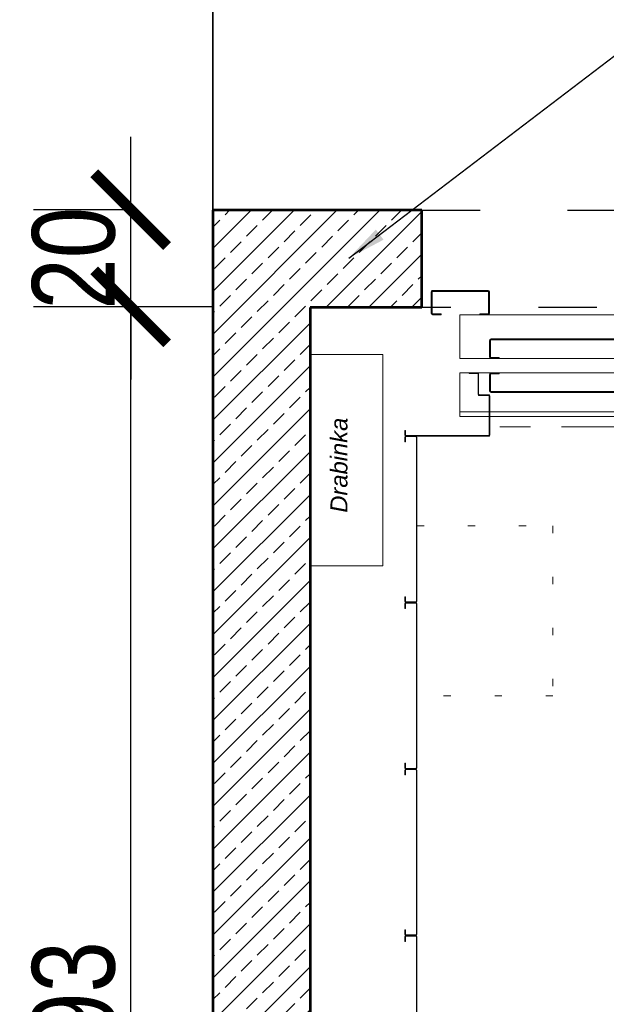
# Model space of a CAD drawing. Header units: inches. Extents: x 201967 to 338763, y -32705 to 30884.
# Tile 86 of 236: x 319687 to 319808, y -677 to -475. Entities that reach past the tile are written whole.
import ezdxf

# ---------------------------------------------------------------- set-up
doc = ezdxf.new("R2010")
doc.units = ezdxf.units.IN
doc.header["$MEASUREMENT"] = 0
for name, pattern in [('ACAD_ISO03W100', [30, 12, -18]), ('ACAD_ISO07W100', [3.5, 0.5, -3]), ('PHANTOM', [63.5, 31.75, -6.35, 6.35, -6.35, 6.35, -6.35])]:
    doc.linetypes.add(name, pattern=pattern)
for name, color, linetype, lineweight in [('01 a1 KONSTRUKCJA żelebet', 200, 'Continuous', 53), ('01 b KONSTRUKCJA belki', 92, 'ACAD_ISO03W100', 30), ('01h3 KONSTRUKCJA pozycje słupy', 252, 'Continuous', 13), ('20 KRESKOWANIE ścian', 63, 'Continuous', 5), ('90 WYMIAR', 155, 'Continuous', 9), ('_proj_MURY konstr', 1, 'Continuous', 20), ('GABARYT05', 7, 'Continuous', 40), ('KRESKOWANIE-URWANIE', 3, 'Continuous', 13), ('Kropkowa', 3, 'ACAD_ISO07W100', 13), ('ROZRYSOWANIE', 2, 'PHANTOM', 13), ('TEXT', 4, 'Continuous', 30), ('wymiar', 1, 'Continuous', 15)]:
    doc.layers.add(name, color=color, linetype=linetype, lineweight=lineweight)
doc.styles.add('100 arial', font='arial.ttf', dxfattribs={"width": 0.8, "height": 17})
doc.styles.add('RomanS', font='romans.shx')
doc.styles.get("Standard").update_dxf_attribs({"font": 'arial.ttf'})
doc.dimstyles.new('100', dxfattribs={"dimscale": 10, "dimtxt": 17, "dimasz": 1.5, "dimexe": 2, "dimexo": 2, "dimgap": 0.3, "dimtad": 1, "dimdec": 1, "dimrnd": 0.5, "dimdsep": 46, "dimtxsty": '100 arial', "dimblk": 'ARCHTICK', "dimcen": 10, "dimclrd": 256, "dimclre": 256, "dimclrt": 256, "dimadec": 0, "dimazin": 0, "dimtfac": 1, "dimtdec": 1, "dimtix": 1, "dimtmove": 1, "dimatfit": 3, "dimfxl": 2, "dimfxlon": 1, "dimtolj": 1, "dimarcsym": 0})
doc.dimstyles.new('DIM100txt12', dxfattribs={"dimtxt": 12, "dimasz": 1.05, "dimexe": 0, "dimexo": 8, "dimgap": 4, "dimtad": 1, "dimdec": 7, "dimrnd": 0.5, "dimdsep": 46, "dimtxsty": 'RomanS', "dimblk1": 'DIM', "dimblk2": 'DIM', "dimsah": 1, "dimcen": 0.09, "dimse1": 1, "dimse2": 1, "dimclrt": 256, "dimadec": 1, "dimazin": 0, "dimtfac": 1, "dimtdec": 7, "dimtix": 1, "dimtofl": 0, "dimtmove": 2, "dimatfit": 3, "dimfxl": 1, "dimtolj": 1, "dimtzin": 0, "dimarcsym": 0})

# ---------------------------------------------------------------- blocks, each defined once
blk = doc.blocks.new('Panel')
at = {"layer": 'KRESKOWANIE-URWANIE', "ltscale": 4}
for p, q in [((-280, 10.1), (-280, -10.1)), ((-278.8, 10.1), (-278.8, -10.1)), ((-268, 12.5), (-277.6, 12.5)), ((-268, 11.3), (-277.6, 11.3)), ((-268, 12.5), (-268, 11.3)), ((60.46, 12.5), (50.86, 12.5)), ((50.86, 11.3), (50.86, 12.5)), ((60.46, 11.3), (50.86, 11.3)), ((61.66, -10.1), (61.66, 10.1)), ((62.86, -10.1), (62.86, 10.1)), ((-277.6, -11.3), (60.46, -11.3)), ((-277.6, -12.5), (60.46, -12.5))]:
    blk.add_line(p, q, dxfattribs=at)
for centre, radius, start, end in [((-277.6, 10.1), 2.4, 90, 180), ((-277.6, 10.1), 1.2, 90, 180), ((60.46, 10.1), 2.4, 0, 90), ((60.46, 10.1), 1.2, 0, 90), ((-277.6, -10.1), 2.4, 180, 270), ((-277.6, -10.1), 1.2, 180, 270), ((60.46, -10.1), 2.4, 270, 0), ((60.46, -10.1), 1.2, 270, 0)]:
    blk.add_arc(centre, radius, start, end, dxfattribs=at)
blk = doc.blocks.new('2 ATDo 1100 i')
at = {"layer": 'KRESKOWANIE-URWANIE'}
for p, q in [((-1731.5, 210), (0, 210)), ((-1731.5, 120), (-1731.5, 210)), ((-1159.5, 203), (-613.5, 203)), ((-1159.5, 167), (-1159.5, 203)), ((-1158.5, 205), (-614.5, 205)), ((-613.5, 167), (-613.5, 203)), ((0, 120), (0, 210)), ((-1731.5, 200), (0, 200)), ((-1161.5, 168), (-1161.5, 202)), ((-611.5, 168), (-611.5, 202)), ((-1159.5, 167), (-1141.5, 167)), ((-1158.5, 165), (-1141.5, 165)), ((-1141.5, 165), (-1141.5, 167)), ((-631.5, 165), (-631.5, 167)), ((-631.5, 167), (-613.5, 167)), ((-631.5, 165), (-614.5, 165)), ((-611.5, 123), (-611.5, 157)), ((-609.5, 158), (-63.5, 158)), ((-609.5, 122), (-609.5, 158)), ((-608.5, 160), (-64.5, 160)), ((-63.5, 122), (-63.5, 158)), ((-61.5, 123), (-61.5, 157)), ((-609.5, 122), (-591.5, 122)), ((-591.5, 120), (-591.5, 122)), ((-81.5, 120), (-81.5, 122)), ((-81.5, 122), (-63.5, 122)), ((-1731.5, 120), (0, 120)), ((-608.5, 120), (-591.5, 120)), ((-81.5, 120), (-64.5, 120)), ((-1731.5, 90), (0, 90)), ((-1731.5, 0), (-1731.5, 90)), ((-611.5, 53), (-611.5, 87)), ((-609.5, 88), (-591.5, 88)), ((-609.5, 52), (-609.5, 88)), ((-608.5, 90), (-591.5, 90)), ((-591.5, 88), (-591.5, 90)), ((-81.5, 88), (-81.5, 90)), ((-81.5, 90), (-64.5, 90)), ((-81.5, 88), (-63.5, 88)), ((-63.5, 52), (-63.5, 88)), ((-61.5, 53), (-61.5, 87)), ((0, 0), (0, 90)), ((-1161.5, 8), (-1161.5, 42)), ((-1159.5, 43), (-1141.5, 43)), ((-1159.5, 7), (-1159.5, 43)), ((-1158.5, 45), (-1141.5, 45)), ((-1141.5, 43), (-1141.5, 45)), ((-631.5, 43), (-631.5, 45)), ((-631.5, 45), (-614.5, 45)), ((-631.5, 43), (-613.5, 43)), ((-613.5, 7), (-613.5, 43)), ((-611.5, 8), (-611.5, 42)), ((-609.5, 52), (-63.5, 52)), ((-608.5, 50), (-64.5, 50)), ((-1731.5, 0), (0, 0)), ((-1278.5, 0), (-1261.5, 0)), ((-1261.5, -2), (-1261.5, 0)), ((-1181.5, -2), (-1181.5, 0)), ((-1181.5, 0), (-1164.5, 0)), ((-1159.5, 7), (-613.5, 7)), ((-1158.5, 5), (-614.5, 5)), ((-58.5, 0), (-41.5, 0)), ((-41.5, -2), (-41.5, 0)), ((38.5, -2), (38.5, 0)), ((38.5, 0), (55.5, 0)), ((-1281.5, -47), (-1281.5, -3)), ((-1279.5, -2), (-1261.5, -2)), ((-1279.5, -48), (-1279.5, -2)), ((-1181.5, -2), (-1163.5, -2)), ((-1163.5, -48), (-1163.5, -2)), ((-1161.5, -47), (-1161.5, -3)), ((-61.5, -47), (-61.5, -3)), ((-59.5, -2), (-41.5, -2)), ((-59.5, -48), (-59.5, -2)), ((38.5, -2), (56.5, -2)), ((56.5, -48), (56.5, -2)), ((58.5, -47), (58.5, -3)), ((-1279.5, -48), (-1163.5, -48)), ((-1278.5, -50), (-1164.5, -50)), ((-59.5, -48), (56.5, -48)), ((-58.5, -50), (55.5, -50))]:
    blk.add_line(p, q, dxfattribs=at)
for centre, start, end in [((-1158.5, 202), 90, 180), ((-614.5, 202), 0, 90), ((-1158.5, 168), 180, 270), ((-614.5, 168), 270, 0), ((-608.5, 157), 90, 180), ((-64.5, 157), 0, 90), ((-608.5, 123), 180, 270), ((-64.5, 123), 270, 0), ((-608.5, 87), 90, 180), ((-64.5, 87), 0, 90), ((-1158.5, 42), 90, 180), ((-614.5, 42), 0, 90), ((-608.5, 53), 180, 270), ((-64.5, 53), 270, 0), ((-1278.5, -3), 90, 180), ((-1164.5, -3), 0, 90), ((-1158.5, 8), 180, 270), ((-614.5, 8), 270, 0), ((-58.5, -3), 90, 180), ((55.5, -3), 0, 90), ((-1278.5, -47), 180, 270), ((-1164.5, -47), 270, 0), ((-58.5, -47), 180, 270), ((55.5, -47), 270, 0)]:
    blk.add_arc(centre, 3, start, end, dxfattribs=at)
at = {"layer": 'Kropkowa', "ltscale": 2}
blk.add_lwpolyline([(-954, 210), (-789, 210), (-789, 445), (-954, 445)], close=True, dxfattribs=at)
blk = doc.blocks.new('1 szyb FIFT B160AF')
at = {"layer": '20 KRESKOWANIE ścian'}
h = blk.add_hatch(dxfattribs=at)
h.set_pattern_fill('ANSI33', color=256, scale=25)
h.set_pattern_definition([(45, (-289146.748, -8310.6384), (-4.41941738, 4.41941738), []), (45, (-289142.3287, -8310.6384), (-4.41941738, 4.41941738), [3.125, -1.5625])])
h.paths.add_polyline_path([(0, 0), (23, 0), (23, -20), (-20, -20), (-20, 313), (23, 313), (23, 293), (0, 293)])
at = {"layer": '01 a1 KONSTRUKCJA żelebet', "ltscale": 7}
for p, q in [((-20, 313), (-20, -20)), ((23, 313), (-20, 313)), ((23, 293), (23, 313)), ((0, 293), (0, 0)), ((23, 293), (0, 293))]:
    blk.add_line(p, q, dxfattribs=at)
at = {"layer": '01 b KONSTRUKCJA belki'}
blk.add_lwpolyline([(209, 293), (23, 293), (23, 313), (209, 313)], close=True, dxfattribs=at)
at = {"layer": 'KRESKOWANIE-URWANIE', "ltscale": 0.5}
for p, q in [((34.43, 279.5), (32.73, 279.5)), ((34.43, 279.5), (32.73, 279.5)), ((34.43, 279.5), (32.73, 279.5)), ((34.43, 279.5), (32.73, 279.5)), ((34.43, 279.38), (32.73, 279.38)), ((34.43, 279.38), (32.73, 279.38)), ((34.58, 275.15), (34.58, 279.2)), ((34.58, 275.15), (34.58, 279.2)), ((34.7, 279.2), (34.7, 275.15)), ((34.7, 279.2), (34.7, 275.15)), ((36.73, 275), (34.85, 275)), ((36.73, 275), (34.85, 275)), ((36.73, 274.88), (34.88, 274.88)), ((36.88, 266.77), (36.88, 274.7)), ((37, 266.77), (37, 274.7)), ((36.73, 266.62), (19.77, 266.62))]:
    blk.add_line(p, q, dxfattribs=at)
at = {"layer": 'KRESKOWANIE-URWANIE', "ltscale": 0.3}
for p, q in [((32.73, 279.5), (32.73, 279.38)), ((32.73, 279.5), (32.73, 279.38)), ((19.5, 266.77), (19.5, 267.67)), ((19.62, 267.67), (19.5, 267.67)), ((19.5, 266.77), (19.5, 267.67)), ((19.5, 266.77), (19.5, 267.67)), ((19.62, 267.67), (19.5, 267.67)), ((19.62, 267.67), (19.5, 267.67)), ((19.62, 266.77), (19.62, 267.67)), ((19.62, 266.77), (19.62, 267.67))]:
    blk.add_line(p, q, dxfattribs=at)
at = {"layer": 'KRESKOWANIE-URWANIE'}
blk.add_line((19.77, 266.5), (36.73, 266.5), dxfattribs=at)
blk.add_lwpolyline([(0, 283.3), (15, 283.3), (15, 239.8), (0, 239.8)], close=True, dxfattribs=at)
at = {"layer": 'KRESKOWANIE-URWANIE', "ltscale": 0.5}
for centre, radius, start, end in [((34.43, 279.22), 0.276, 354.9295, 89.045), ((34.43, 279.22), 0.276, 354.9295, 89.045), ((34.4, 279.2), 0.178, 358.6923, 80.9188), ((34.4, 279.2), 0.178, 358.6923, 80.9188), ((34.86, 275.15), 0.276, 180.955, 275.0705), ((34.85, 275.15), 0.15, 180, 270), ((36.73, 274.72), 0.276, 354.9295, 89.045), ((36.73, 274.72), 0.276, 354.9295, 89.045), ((36.7, 274.7), 0.178, 358.6923, 80.9188), ((36.7, 274.7), 0.178, 358.6923, 80.9188), ((19.75, 266.75), 0.251, 175.5727, 274.4273), ((36.73, 266.77), 0.15, 270, 0), ((36.75, 266.75), 0.251, 265.5727, 4.4273)]:
    blk.add_arc(centre, radius, start, end, dxfattribs=at)
at = {"layer": 'KRESKOWANIE-URWANIE', "ltscale": 0.3}
blk.add_arc((19.77, 266.77), 0.15, 180, 270, dxfattribs=at)
at = {"layer": 'Kropkowa', "ltscale": 3}
blk.add_lwpolyline([(50, 248), (50, 213), (22, 213), (22, 248)], close=True, dxfattribs=at)
at = {"layer": 'ROZRYSOWANIE'}
blk.add_line((147, 268.4), (37, 268.4), dxfattribs=at)
at = {"layer": 'GABARYT05', "xscale": 0.1, "yscale": 0.1, "zscale": 0.1, "rotation": 180}
blk.add_blockref('2 ATDo 1100 i', (30.81, 291.5), dxfattribs=at)
at = {"layer": 'wymiar', "xscale": -0.1, "yscale": 0.1, "zscale": 0.1, "rotation": 90}
for p in [(20.75, 238.5), (20.75, 204.21), (20.75, 169.93), (20.75, 135.64)]:
    blk.add_blockref('Panel', p, dxfattribs=at)
at = {"layer": 'TEXT', "ltscale": 1.5, "insert": (4.2, 270.28), "char_height": 3.5, "width": 32.0533, "attachment_point": 3, "rotation": 90}
blk.add_mtext('{\\fArial|b0|i1|c238|p34;Drabinka}', dxfattribs=at)
blk = doc.blocks.new('DIM')
for p, q in [((0, -13), (0, 13)), ((8, 0), (-8, 0))]:
    blk.add_line(p, q)
at = {"const_width": 1.714}
blk.add_lwpolyline([(5.714, 5.714), (-5.714, -5.714)], dxfattribs=at)
blk = doc.blocks.new('_ARCHTICK')
at = {"color": 0, "linetype": 'ByBlock', "const_width": 0.15}
blk.add_lwpolyline([(-0.5, -0.5), (0.5, 0.5)], dxfattribs=at)
blk = doc.blocks.new('*D1646')
at = {"layer": '90 WYMIAR', "lineweight": -2, "transparency": 16777216}
for p, q in [((319727.14, -386.46), (319727.14, -346.46)), ((319747.14, -386.46), (319747.14, -346.46)), ((319727.14, -366.46), (319712.14, -366.46)), ((319727.14, -366.46), (319747.14, -366.46)), ((319747.14, -366.46), (319762.14, -366.46))]:
    blk.add_line(p, q, dxfattribs=at)
at = {"layer": 'Defpoints', "color": 0, "transparency": 16777216}
for p in [(319747.14, -366.46), (319727.14, -513.72), (319747.14, -533.72)]:
    blk.add_point(p, dxfattribs=at)
at = {"layer": '90 WYMIAR', "lineweight": -2, "transparency": 16777216, "xscale": 15, "yscale": 15, "zscale": 15}
blk.add_blockref('_ARCHTICK', (319727.14, -366.46), dxfattribs=at)
at = {"layer": '90 WYMIAR', "lineweight": -2, "transparency": 16777216, "xscale": 15, "yscale": 15, "zscale": 15, "rotation": 180}
blk.add_blockref('_ARCHTICK', (319747.14, -366.46), dxfattribs=at)
at = {"layer": '90 WYMIAR', "transparency": 16777216, "insert": (319737.14, -354.78), "char_height": 17, "attachment_point": 5, "style": '100 arial'}
blk.add_mtext('\\A1;20', dxfattribs=at)
blk = doc.blocks.new('*D1647')
at = {"layer": '90 WYMIAR', "lineweight": -2, "transparency": 16777216}
for p, q in [((319747.14, -386.46), (319747.14, -346.46)), ((319967.14, -386.46), (319967.14, -346.46)), ((319747.14, -366.46), (319967.14, -366.46))]:
    blk.add_line(p, q, dxfattribs=at)
at = {"layer": 'Defpoints', "color": 0, "transparency": 16777216}
for p in [(319967.14, -366.46), (319747.14, -533.72), (319967.14, -533.72)]:
    blk.add_point(p, dxfattribs=at)
at = {"layer": '90 WYMIAR', "lineweight": -2, "transparency": 16777216, "xscale": 15, "yscale": 15, "zscale": 15, "rotation": 180}
blk.add_blockref('_ARCHTICK', (319747.14, -366.46), dxfattribs=at)
at = {"layer": '90 WYMIAR', "lineweight": -2, "transparency": 16777216, "xscale": 15, "yscale": 15, "zscale": 15}
blk.add_blockref('_ARCHTICK', (319967.14, -366.46), dxfattribs=at)
at = {"layer": '90 WYMIAR', "transparency": 16777216, "insert": (319857.14, -354.78), "char_height": 17, "attachment_point": 5, "style": '100 arial'}
blk.add_mtext('\\A1;220', dxfattribs=at)
blk = doc.blocks.new('*D1650')
at = {"layer": '90 WYMIAR', "lineweight": -2, "transparency": 16777216}
for p, q in [((319724.14, -386.46), (319724.14, -346.46)), ((319727.14, -386.46), (319727.14, -346.46)), ((319724.14, -366.46), (319709.14, -366.46)), ((319727.14, -366.46), (319724.14, -366.46)), ((319727.14, -366.46), (319742.14, -366.46))]:
    blk.add_line(p, q, dxfattribs=at)
at = {"layer": 'Defpoints', "color": 0, "transparency": 16777216}
for p in [(319724.14, -366.46), (319724.14, -493.22), (319727.14, -513.72)]:
    blk.add_point(p, dxfattribs=at)
at = {"layer": '90 WYMIAR', "lineweight": -2, "transparency": 16777216, "xscale": 15, "yscale": 15, "zscale": 15}
blk.add_blockref('_ARCHTICK', (319724.14, -366.46), dxfattribs=at)
at = {"layer": '90 WYMIAR', "lineweight": -2, "transparency": 16777216, "xscale": 15, "yscale": 15, "zscale": 15, "rotation": 180}
blk.add_blockref('_ARCHTICK', (319727.14, -366.46), dxfattribs=at)
at = {"layer": '90 WYMIAR', "transparency": 16777216, "insert": (319725.64, -332.59), "char_height": 17, "attachment_point": 5, "style": '100 arial'}
blk.add_mtext('\\A1;3', dxfattribs=at)
blk = doc.blocks.new('*D1653')
at = {"layer": '90 WYMIAR', "lineweight": -2, "transparency": 16777216}
for p, q in [((319727.14, -533.72), (319690.22, -533.72)), ((319710.22, -826.72), (319710.22, -533.72)), ((319727.14, -826.72), (319690.22, -826.72))]:
    blk.add_line(p, q, dxfattribs=at)
at = {"layer": 'Defpoints', "color": 0, "transparency": 16777216}
for p in [(319710.22, -533.72), (319747.14, -533.72), (319747.14, -826.72)]:
    blk.add_point(p, dxfattribs=at)
at = {"layer": '90 WYMIAR', "lineweight": -2, "transparency": 16777216, "xscale": 15, "yscale": 15, "zscale": 15}
for p, rotation in [((319710.22, -533.72), 90), ((319710.22, -826.72), 270)]:
    blk.add_blockref('_ARCHTICK', p, dxfattribs=dict(at, rotation=rotation))
at = {"layer": '90 WYMIAR', "transparency": 16777216, "insert": (319698.53, -680.22), "char_height": 17, "attachment_point": 5, "rotation": 90, "style": '100 arial'}
blk.add_mtext('\\A1;293', dxfattribs=at)
blk = doc.blocks.new('*D1654')
at = {"layer": '90 WYMIAR', "lineweight": -2, "transparency": 16777216}
for p, q in [((319710.22, -513.72), (319710.22, -498.72)), ((319710.22, -513.72), (319690.22, -513.72)), ((319710.22, -533.72), (319710.22, -513.72)), ((319727.14, -533.72), (319690.22, -533.72)), ((319710.22, -533.72), (319710.22, -548.72))]:
    blk.add_line(p, q, dxfattribs=at)
at = {"layer": 'Defpoints', "color": 0, "transparency": 16777216}
for p in [(319710.22, -513.72), (319727.14, -513.72), (319747.14, -533.72)]:
    blk.add_point(p, dxfattribs=at)
at = {"layer": '90 WYMIAR', "lineweight": -2, "transparency": 16777216, "xscale": 15, "yscale": 15, "zscale": 15}
for p, rotation in [((319710.22, -513.72), 270), ((319710.22, -533.72), 90)]:
    blk.add_blockref('_ARCHTICK', p, dxfattribs=dict(at, rotation=rotation))
at = {"layer": '90 WYMIAR', "transparency": 16777216, "insert": (319698.54, -523.72), "char_height": 17, "attachment_point": 5, "rotation": 90, "style": '100 arial'}
blk.add_mtext('\\A1;20', dxfattribs=at)

msp = doc.modelspace()

# ---------------------------------------------------------------- linework, layer by layer
at = {"layer": '_proj_MURY konstr', "color": 3, "lineweight": 35}
msp.add_line((319727.14, -849.84), (319727.14, -303.84), dxfattribs=at)

# ---------------------------------------------------------------- block references
at = {"layer": '01 a1 KONSTRUKCJA żelebet'}
msp.add_blockref('1 szyb FIFT B160AF', (319747.14, -826.84), dxfattribs=at)

# ---------------------------------------------------------------- dimensions: what is measured, and where the dimension line sits
at = {"layer": '90 WYMIAR'}
dim = msp.add_linear_dim(base=(319724.14, -366.46), p1=(319727.14, -513.72), p2=(319724.14, -493.22), dimstyle='100', dxfattribs=at)
dim.commit()
dim.dimension.update_dxf_attribs({"geometry": '*D1650', "text_midpoint": (319725.64, -344.28), "dimtype": 160})
for base, p1, p2, picture, middle in [((319747.14, -366.46), (319727.14, -513.72), (319747.14, -533.72), '*D1646', (319737.14, -354.78)), ((319967.14, -366.46), (319747.14, -533.72), (319967.14, -533.72), '*D1647', (319857.14, -354.78))]:
    dim = msp.add_linear_dim(base=base, p1=p1, p2=p2, dimstyle='100', dxfattribs=at)
    dim.commit()
    dim.dimension.update_dxf_attribs({"geometry": picture, "text_midpoint": middle})
for base, p1, p2, picture, middle in [((319710.22, -513.72), (319747.14, -533.72), (319727.14, -513.72), '*D1654', (319698.54, -523.72)), ((319710.22, -533.72), (319747.14, -826.72), (319747.14, -533.72), '*D1653', (319698.53, -680.22))]:
    dim = msp.add_linear_dim(base=base, p1=p1, p2=p2, angle=90, dimstyle='100', dxfattribs=at)
    dim.commit()
    dim.dimension.update_dxf_attribs({"geometry": picture, "text_midpoint": middle})

# ---------------------------------------------------------------- leaders
at = {"layer": '01h3 KONSTRUKCJA pozycje słupy', "annotation_type": 0, "has_hookline": 1, "hookline_direction": 0, "text_width": 93.99}
msp.add_leader([(319755.11, -523.7), (319817.49, -476.15), (319825.49, -476.15)], dimstyle='DIM100txt12', override={"dimasz": 8, "dimgap": 4, "dimtad": 1}, dxfattribs=at)

doc.saveas('drawing.dxf')
